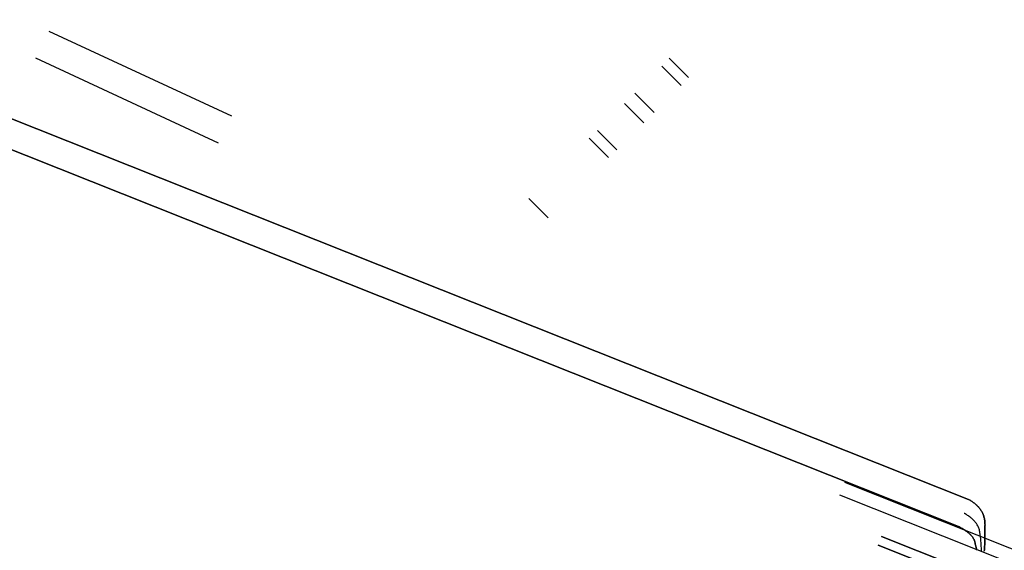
# Model space of a CAD drawing. Header units: millimetres. Extents: x -1030 to 192, y -442 to 180.
# Tile 141 of 256: x -915 to -866, y 91 to 118. Entities that reach past the tile are written whole.
import ezdxf

# ---------------------------------------------------------------- set-up
doc = ezdxf.new("R2010")
doc.units = ezdxf.units.MM
doc.header["$MEASUREMENT"] = 0
doc.layers.add('OVIDIO 120x60x72h', color=7, linetype='Continuous')

msp = doc.modelspace()

# ---------------------------------------------------------------- linework, layer by layer
at = {"layer": 'OVIDIO 120x60x72h', "extrusion": (0.202852, -0.108979, 0.973126)}
for points in [[(-327.083, 1110.9), (-327.083, 950.244)], [(-327.083, 950.244), (-327.083, 1110.9)], [(-327.379, 1110.9), (-327.379, 950.244)], [(-327.674, 950.244), (-327.674, 1110.9)], [(-327.674, 1110.9), (-327.674, 950.244)]]:
    msp.add_lwpolyline(points, dxfattribs=at)
at = {"layer": 'OVIDIO 120x60x72h', "extrusion": (0.235702, -0.235702, 0.942809)}
for points in [[(-581.417, 999.738), (-581.417, 894.33)], [(-576.631, 991.509), (-576.631, 886.968)]]:
    msp.add_lwpolyline(points, dxfattribs=at)
at = {"layer": 'OVIDIO 120x60x72h', "extrusion": (0.046296, -0.021464, 0.998697)}
for points in [[(-278.087, 893.858), (-278.087, 994.369)], [(-279.574, 892.89), (-279.574, 994.194)], [(-278.087, 868.871), (-278.087, 878.912)], [(-279.574, 868.903), (-279.574, 878.952)]]:
    msp.add_lwpolyline(points, dxfattribs=at)
at = {"layer": 'OVIDIO 120x60x72h', "extrusion": (0.881274, 0.265352, 0.39108)}
msp.add_lwpolyline([(367.188, 925.81), (409.055, 980.189)], dxfattribs=at)
at = {"layer": 'OVIDIO 120x60x72h', "extrusion": (-0.114881, 0.045678, 0.992329)}
for points in [[(235.02, -744.351), (235.02, -853.266)], [(235.707, -744.35), (235.707, -853.266)], [(236.851, -743.697), (236.851, -850.553)], [(236.851, -850.553), (236.851, -743.697)], [(237.308, -850.553), (237.308, -743.697)], [(237.308, -743.697), (237.308, -850.553)], [(251.79, -836.806), (251.79, -781.615)], [(251.561, -836.589), (251.561, -782.184)]]:
    msp.add_lwpolyline(points, dxfattribs=at)
at = {"layer": 'OVIDIO 120x60x72h', "extrusion": (0.202866, -0.108989, 0.973122)}
for points in [[(-328.089, 1027.134), (-328.089, 969.753)], [(-328.089, 969.753), (-328.089, 1027.134)], [(-328.802, 969.753), (-328.802, 1027.134)], [(-329.515, 1027.134), (-329.515, 969.753)], [(-329.515, 969.753), (-329.515, 1027.134)], [(-326.291, 969.652), (-326.291, 959.862)], [(-326.291, 959.862), (-326.291, 969.652)], [(-327.004, 959.862), (-327.004, 969.652)], [(-327.717, 969.652), (-327.717, 959.862)], [(-327.717, 959.862), (-327.717, 969.652)], [(-328.089, 959.761), (-328.089, 951.717)], [(-328.089, 951.717), (-328.089, 959.761)], [(-328.802, 951.717), (-328.802, 959.761)], [(-329.515, 959.761), (-329.515, 951.717)], [(-329.515, 951.717), (-329.515, 959.761)]]:
    msp.add_lwpolyline(points, dxfattribs=at)
at = {"layer": 'OVIDIO 120x60x72h'}
for points in [[(-881.44, 114.617), (-882.401, 115.579)], [(-882.767, 115.185), (-881.805, 114.223)], [(-883.146, 112.883), (-884.108, 113.845)], [(-884.626, 113.326), (-883.665, 112.364)], [(-885.005, 111.024), (-885.967, 111.985)], [(-886.382, 111.598), (-885.42, 110.636)], [(-888.428, 107.629), (-889.39, 108.59)]]:
    msp.add_lwpolyline(points, dxfattribs=at)
at = {"layer": 'OVIDIO 120x60x72h', "extrusion": (0.12261, 0.276089, 0.953279)}
for points in [[(876.055, 472.112), (876.055, 470.612)], [(846.717, 472.112), (846.717, 470.612)], [(846.717, 470.612), (846.717, 472.112)], [(847.466, 472.112), (847.466, 470.612)], [(848.214, 470.612), (848.214, 472.112)], [(848.214, 472.112), (848.214, 470.612)], [(841.967, 472.112), (841.967, 470.612)], [(837.217, 472.112), (837.217, 470.612)], [(837.217, 470.612), (837.217, 472.112)], [(837.868, 472.112), (837.868, 470.612)], [(838.518, 472.112), (838.518, 470.612)], [(838.518, 470.612), (838.518, 472.112)], [(834.615, 472.112), (834.615, 470.612)], [(830.712, 472.112), (830.712, 470.612)], [(830.712, 470.612), (830.712, 472.112)]]:
    msp.add_lwpolyline(points, dxfattribs=at)
at = {"layer": 'OVIDIO 120x60x72h', "extrusion": (-0.058152, 0.986824, -0.150988)}
for points in [[(875.334, 735.838), (873.229, 741.232)], [(873.229, 741.232), (875.334, 735.838)], [(873.557, 741.36), (875.662, 735.966)], [(875.99, 736.094), (873.885, 741.488)], [(873.885, 741.488), (875.99, 736.094)]]:
    msp.add_lwpolyline(points, dxfattribs=at)
at = {"layer": 'OVIDIO 120x60x72h', "extrusion": (-0.058701, 0.984053, -0.167909)}
for points in [[(865.008, 738.904), (866.947, 733.448)], [(866.947, 733.448), (865.008, 738.904)], [(867.275, 733.564), (865.337, 739.021)], [(865.665, 739.138), (867.604, 733.681)], [(867.604, 733.681), (865.665, 739.138)]]:
    msp.add_lwpolyline(points, dxfattribs=at)
at = {"layer": 'OVIDIO 120x60x72h', "extrusion": (0.925924, -0.315264, 0.208021)}
msp.add_lwpolyline([(-191.331, 877.465), (-192.613, 878.248)], dxfattribs=at)
at = {"layer": 'OVIDIO 120x60x72h', "extrusion": (0.947935, -0.180645, 0.262271)}
for points in [[(-71.678, 918.206), (-72.56, 919.42)], [(-72.56, 919.42), (-71.678, 918.206)], [(-71.678, 918.206), (-71.798, 918.372)]]:
    msp.add_lwpolyline(points, dxfattribs=at)
at = {"layer": 'OVIDIO 120x60x72h'}
for points in [[(-867.395, 93.563, 716.753), (-966.741, 133.064, 703.434), (-967.432, 133.339, 703.341)], [(-967.432, 133.339, 703.341), (-966.741, 133.064, 703.434), (-867.395, 93.563, 716.753)], [(-968.013, 132.032, 703.794), (-967.321, 131.757, 703.887), (-867.975, 92.256, 717.206)], [(-867.975, 92.256, 717.206), (-967.321, 131.757, 703.887), (-968.013, 132.032, 703.794)], [(-867.395, 93.563, 716.753), (-867.363, 93.543, 716.737), (-867.331, 93.523, 716.72), (-867.3, 93.503, 716.702), (-867.27, 93.481, 716.683), (-867.239, 93.46, 716.663), (-867.209, 93.437, 716.641), (-867.179, 93.415, 716.618), (-867.149, 93.391, 716.595), (-867.12, 93.367, 716.57), (-867.092, 93.342, 716.543), (-867.063, 93.316, 716.516), (-867.036, 93.29, 716.488), (-867.008, 93.262, 716.458), (-866.982, 93.234, 716.428), (-866.956, 93.205, 716.396), (-866.931, 93.175, 716.364), (-866.906, 93.144, 716.33), (-866.882, 93.112, 716.296), (-866.86, 93.08, 716.26), (-866.838, 93.046, 716.224), (-866.817, 93.011, 716.186), (-866.797, 92.975, 716.149), (-866.778, 92.938, 716.11), (-866.761, 92.901, 716.071), (-866.744, 92.862, 716.031), (-866.729, 92.822, 715.991), (-866.715, 92.781, 715.95), (-866.703, 92.739, 715.91), (-866.692, 92.697, 715.869), (-866.682, 92.653, 715.828), (-866.673, 92.61, 715.788), (-866.666, 92.565, 715.748), (-866.66, 92.52, 715.708), (-866.656, 92.475, 715.669), (-866.653, 92.428, 715.63), (-866.652, 92.382, 715.592), (-866.651, 92.334, 715.554), (-866.653, 92.286, 715.517), (-866.655, 92.238, 715.48), (-866.659, 92.188, 715.443)], [(-866.659, 92.188, 715.443), (-866.655, 92.238, 715.48), (-866.653, 92.286, 715.517), (-866.651, 92.334, 715.554), (-866.652, 92.382, 715.592), (-866.653, 92.428, 715.63), (-866.656, 92.475, 715.669), (-866.66, 92.52, 715.708), (-866.666, 92.565, 715.748), (-866.673, 92.61, 715.788), (-866.682, 92.653, 715.828), (-866.692, 92.697, 715.869), (-866.703, 92.739, 715.91), (-866.715, 92.781, 715.95), (-866.729, 92.822, 715.991), (-866.744, 92.862, 716.031), (-866.761, 92.901, 716.071), (-866.778, 92.938, 716.11), (-866.797, 92.975, 716.149), (-866.817, 93.011, 716.186), (-866.838, 93.046, 716.224), (-866.86, 93.08, 716.26), (-866.882, 93.112, 716.296), (-866.906, 93.144, 716.33), (-866.931, 93.175, 716.364), (-866.956, 93.205, 716.396), (-866.982, 93.234, 716.428), (-867.008, 93.262, 716.458), (-867.036, 93.29, 716.488), (-867.063, 93.316, 716.516), (-867.092, 93.342, 716.543), (-867.12, 93.367, 716.57), (-867.149, 93.391, 716.595), (-867.179, 93.415, 716.618), (-867.209, 93.437, 716.641), (-867.239, 93.46, 716.663), (-867.27, 93.481, 716.683), (-867.3, 93.503, 716.702), (-867.331, 93.523, 716.72), (-867.363, 93.543, 716.737), (-867.395, 93.563, 716.753)], [(-866.898, 91.785, 716.028), (-866.897, 91.809, 716.045), (-866.897, 91.832, 716.062), (-866.898, 91.855, 716.079), (-866.899, 91.878, 716.096), (-866.9, 91.901, 716.113), (-866.902, 91.923, 716.13), (-866.904, 91.945, 716.147), (-866.907, 91.968, 716.165), (-866.911, 91.989, 716.182), (-866.914, 92.011, 716.2), (-866.919, 92.033, 716.217), (-866.923, 92.054, 716.235), (-866.934, 92.097, 716.271), (-866.947, 92.138, 716.306), (-866.961, 92.179, 716.342), (-866.977, 92.219, 716.377), (-866.995, 92.259, 716.412), (-867.014, 92.297, 716.447), (-867.035, 92.335, 716.482), (-867.058, 92.372, 716.516), (-867.082, 92.408, 716.55), (-867.108, 92.443, 716.583), (-867.135, 92.478, 716.615), (-867.164, 92.512, 716.647), (-867.194, 92.545, 716.678), (-867.225, 92.577, 716.708), (-867.257, 92.608, 716.737), (-867.291, 92.639, 716.766), (-867.326, 92.669, 716.793), (-867.362, 92.698, 716.819), (-867.399, 92.727, 716.844), (-867.438, 92.755, 716.867), (-867.477, 92.782, 716.889), (-867.517, 92.809, 716.91), (-867.557, 92.835, 716.93), (-867.599, 92.861, 716.948), (-867.641, 92.886, 716.965), (-867.663, 92.898, 716.972), (-867.685, 92.91, 716.979)], [(-867.137, 91.382, 716.614), (-867.139, 91.404, 716.629), (-867.142, 91.426, 716.644), (-867.146, 91.448, 716.659), (-867.151, 91.471, 716.674), (-867.156, 91.493, 716.69), (-867.163, 91.515, 716.706), (-867.17, 91.538, 716.722), (-867.179, 91.56, 716.738), (-867.188, 91.583, 716.754), (-867.199, 91.605, 716.77), (-867.21, 91.628, 716.787), (-867.223, 91.65, 716.804), (-867.236, 91.673, 716.821), (-867.25, 91.696, 716.838), (-867.266, 91.718, 716.855), (-867.282, 91.741, 716.872), (-867.299, 91.763, 716.889), (-867.318, 91.786, 716.905), (-867.337, 91.808, 716.922), (-867.357, 91.83, 716.939), (-867.378, 91.852, 716.956), (-867.401, 91.874, 716.972), (-867.424, 91.896, 716.989), (-867.448, 91.918, 717.005), (-867.474, 91.94, 717.021), (-867.5, 91.961, 717.037), (-867.527, 91.983, 717.052), (-867.556, 92.004, 717.067), (-867.585, 92.026, 717.082), (-867.616, 92.047, 717.096), (-867.647, 92.068, 717.11), (-867.679, 92.089, 717.123), (-867.713, 92.11, 717.136), (-867.747, 92.131, 717.148), (-867.783, 92.152, 717.16), (-867.819, 92.173, 717.171), (-867.856, 92.194, 717.181), (-867.895, 92.215, 717.19), (-867.934, 92.235, 717.199), (-867.975, 92.256, 717.206)], [(-867.975, 92.256, 717.206), (-867.934, 92.235, 717.199), (-867.895, 92.215, 717.19), (-867.856, 92.194, 717.181), (-867.819, 92.173, 717.171), (-867.783, 92.152, 717.16), (-867.747, 92.131, 717.148), (-867.713, 92.11, 717.136), (-867.679, 92.089, 717.123), (-867.647, 92.068, 717.11), (-867.616, 92.047, 717.096), (-867.585, 92.026, 717.082), (-867.556, 92.004, 717.067), (-867.527, 91.983, 717.052), (-867.5, 91.961, 717.037), (-867.474, 91.94, 717.021), (-867.448, 91.918, 717.005), (-867.424, 91.896, 716.989), (-867.401, 91.874, 716.972), (-867.378, 91.852, 716.956), (-867.357, 91.83, 716.939), (-867.337, 91.808, 716.922), (-867.318, 91.786, 716.905), (-867.299, 91.763, 716.889), (-867.282, 91.741, 716.872), (-867.266, 91.718, 716.855), (-867.25, 91.696, 716.838), (-867.236, 91.673, 716.821), (-867.223, 91.65, 716.804), (-867.21, 91.628, 716.787), (-867.199, 91.605, 716.77), (-867.188, 91.583, 716.754), (-867.179, 91.56, 716.738), (-867.17, 91.538, 716.722), (-867.163, 91.515, 716.706), (-867.156, 91.493, 716.69), (-867.151, 91.471, 716.674), (-867.146, 91.448, 716.659), (-867.142, 91.426, 716.644), (-867.139, 91.404, 716.629), (-867.137, 91.382, 716.614)], [(-866.659, 92.188, 715.443), (-866.657, 92.136, 715.409), (-866.656, 92.082, 715.375), (-866.655, 92.028, 715.342), (-866.654, 91.974, 715.311), (-866.653, 91.918, 715.28), (-866.653, 91.863, 715.25), (-866.653, 91.806, 715.222), (-866.654, 91.749, 715.194), (-866.655, 91.692, 715.168), (-866.656, 91.634, 715.142), (-866.658, 91.576, 715.118), (-866.66, 91.517, 715.095), (-866.662, 91.458, 715.072), (-866.664, 91.398, 715.051), (-866.667, 91.338, 715.032), (-866.67, 91.278, 715.013), (-866.674, 91.217, 714.995), (-866.678, 91.157, 714.979), (-866.682, 91.095, 714.964), (-866.686, 91.034, 714.95)], [(-866.686, 91.034, 714.95), (-866.682, 91.095, 714.964), (-866.678, 91.157, 714.979), (-866.674, 91.217, 714.995), (-866.67, 91.278, 715.013), (-866.667, 91.338, 715.032), (-866.664, 91.398, 715.051), (-866.662, 91.458, 715.072), (-866.66, 91.517, 715.095), (-866.658, 91.576, 715.118), (-866.656, 91.634, 715.142), (-866.655, 91.692, 715.168), (-866.654, 91.749, 715.194), (-866.653, 91.806, 715.222), (-866.653, 91.863, 715.25), (-866.653, 91.918, 715.28), (-866.654, 91.974, 715.311), (-866.655, 92.028, 715.342), (-866.656, 92.082, 715.375), (-866.657, 92.136, 715.409), (-866.659, 92.188, 715.443)], [(-867.137, 91.382, 716.614), (-867.128, 91.352, 716.598), (-867.12, 91.323, 716.582), (-867.111, 91.293, 716.567), (-867.103, 91.262, 716.552), (-867.095, 91.231, 716.538), (-867.087, 91.2, 716.524), (-867.08, 91.169, 716.511), (-867.072, 91.138, 716.498), (-867.065, 91.106, 716.486), (-867.058, 91.074, 716.474)], [(-867.058, 91.074, 716.474), (-867.065, 91.106, 716.486), (-867.072, 91.138, 716.498), (-867.08, 91.169, 716.511), (-867.087, 91.2, 716.524), (-867.095, 91.231, 716.538), (-867.103, 91.262, 716.552), (-867.111, 91.293, 716.567), (-867.12, 91.323, 716.582), (-867.128, 91.352, 716.598), (-867.137, 91.382, 716.614)], [(-866.897, 91.787, 716.026), (-866.889, 91.725, 715.988), (-866.882, 91.662, 715.952), (-866.875, 91.598, 715.918), (-866.869, 91.533, 715.885), (-866.864, 91.467, 715.855), (-866.859, 91.4, 715.826), (-866.855, 91.332, 715.799), (-866.852, 91.263, 715.773), (-866.848, 91.194, 715.75), (-866.846, 91.125, 715.729), (-866.844, 91.054, 715.709)]]:
    msp.add_polyline3d(points, dxfattribs=at)

doc.saveas('drawing.dxf')
